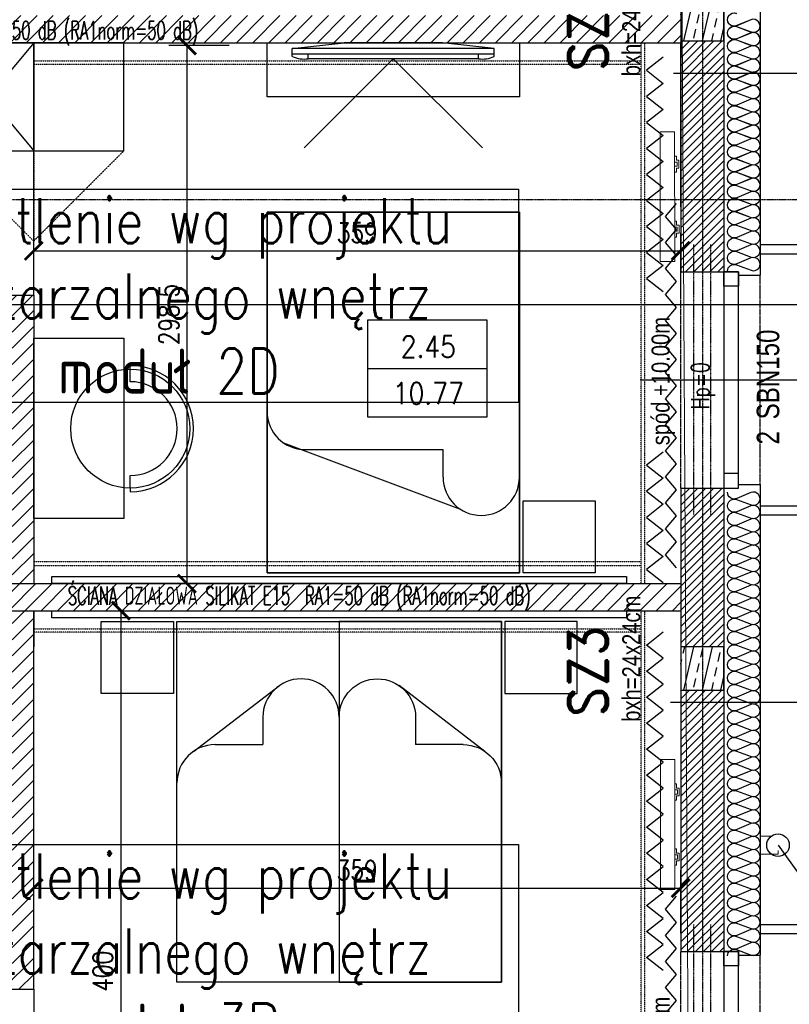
# Model space of a CAD drawing. Header units: millimetres. Extents: x 69081 to 158617, y -37521 to -9534.
# Tile 234 of 256: x 114279 to 114706, y -19655 to -19109. Entities that reach past the tile are written whole.
import ezdxf
from ezdxf.enums import TextEntityAlignment as Align

# ---------------------------------------------------------------- set-up
doc = ezdxf.new("R2010")
doc.units = ezdxf.units.MM
for name, pattern in [('DASHED2', [0.375, 0.25, -0.125]), ('DO', [0.8, 0.6, -0.1, 0, -0.1]), ('DP', [0.5, 0.3, -0.2]), ('KRESKOWA-SREDNIA', [0.2, 0.12, -0.08]), ('Przerywana', [240, 120, -120])]:
    doc.linetypes.add(name, pattern=pattern)
for name, color, linetype in [('0_oświetlenie', 7, 'Continuous'), ('A-----SZ', 8, 'Continuous'), ('A-ARM', 8, 'Continuous'), ('A-BUD-MA-MATERIALY', 8, 'Continuous'), ('A-MEB', 8, 'Continuous'), ('A-OSI', 8, 'DO'), ('A-SCI', 7, 'Continuous'), ('BA_okn', 7, 'Continuous'), ('BA_okp', 2, 'Continuous'), ('BA_okw', 1, 'DP'), ('BA_TXG', 3, 'Continuous'), ('BA_WIC', 1, 'Continuous'), ('BI_szr', 8, 'Continuous'), ('BZ_sym', 7, 'Continuous'), ('F-BIL', 1, 'Continuous'), ('F-BIL-OP', 3, 'Continuous'), ('F-BIL-TA', 1, 'Continuous'), ('JS_DACH', 3, 'Continuous'), ('JS_OLKA KONSTR', 231, 'Continuous'), ('JS_SUFIT PODWIESZONY', 40, 'Continuous'), ('Nadproża', 5, 'DO'), ('R-----OP', 1, 'Continuous'), ('RYNNY', 3, 'Continuous'), ('słupy', 1, 'Continuous')]:
    doc.layers.add(name, color=color, linetype=linetype)
for name, color, linetype, lineweight in [('320-W Umeblowanie_Nr_pióra__84', 7, 'Continuous', 13), ('IS_Grzejnik', 15, 'Continuous', 5), ('OPIS', 7, 'Continuous', 25)]:
    doc.layers.add(name, color=color, linetype=linetype, lineweight=lineweight)
doc.styles.add('BIKTBG', font='romand.shx', dxfattribs={"width": 0.9})
doc.styles.add('BIKTS', font='bikromsw.shx', dxfattribs={"width": 0.85})
doc.styles.add('ROMANS', font='romans.shx', dxfattribs={"height": 1})
doc.styles.add('SIMPLEX', font='simplex', dxfattribs={"width": 0.85})
doc.styles.add('WYM--ROMANSSHX-08', font='ROMANS.SHX', dxfattribs={"width": 0.8})
doc.dimstyles.new('ROMANSSHX-K5002508105012', dxfattribs={"dimscale": 50, "dimtxt": 0.22, "dimasz": 0.2, "dimexe": 0.2, "dimexo": 0.5, "dimgap": 0.09, "dimtad": 1, "dimdec": 3, "dimrnd": 0.5, "dimdsep": 46, "dimtxsty": 'WYM--ROMANSSHX-08', "dimblk1": 'ARCHTICK', "dimblk2": 'ARCHTICK', "dimsah": 1, "dimcen": 0.1, "dimclrd": 1, "dimclre": 1, "dimclrt": 2, "dimadec": 0, "dimazin": 0, "dimtfac": 1, "dimtdec": 3, "dimtix": 1, "dimtmove": 2, "dimatfit": 3, "dimfxl": 0.5, "dimfxlon": 1, "dimtolj": 1, "dimarcsym": 0})
pattern_1 = [(45, (77432.36, 11586.2524), (-4.4901281, 4.4901281), [])]

# ---------------------------------------------------------------- blocks, each defined once
blk = doc.blocks.new('A$C19277BFE')
at = {"layer": 'A-MEB', "linetype": 'Continuous'}
for p, q in [((53.01, 90), (200, 90)), ((200, 90), (200, 0)), ((72.04, 9.16), (35.57, 56.81)), ((200, 0), (89.48, 0))]:
    blk.add_line(p, q, dxfattribs=at)
at = {"layer": 'A-MEB'}
for p in [(53.01, 47.65), (68.3, 21.18)]:
    blk.add_line(p, (68.3, 47.65), dxfattribs=at)
at = {"layer": 'A-MEB', "linetype": 'Continuous'}
blk.add_lwpolyline([(94.24, 0), (0, 0), (0, 90), (56.12, 90)], dxfattribs=at)
for centre, start in [((53.01, 68.82), 90), ((89.48, 21.18), 180)]:
    blk.add_arc(centre, 21.18, start, 270, dxfattribs=at)
blk = doc.blocks.new('A$C45a86280')
at = {"layer": 'A-MEB', "linetype": 'Continuous'}
for p, q in [((130.84, 127.96), (33.19, 164.43)), ((0, 146.99), (0, 0)), ((140, 0), (140, 110.52)), ((0, 0), (140, 0))]:
    blk.add_line(p, q, dxfattribs=at)
at = {"layer": 'A-MEB'}
for p in [(42.35, 146.99), (118.82, 131.7)]:
    blk.add_line(p, (42.35, 131.7), dxfattribs=at)
at = {"layer": 'A-MEB', "linetype": 'Continuous'}
blk.add_lwpolyline([(140, 105.76), (140, 200), (0, 200), (0, 143.88)], dxfattribs=at)
for centre, end in [((21.18, 146.99), 180), ((118.82, 110.52), 90)]:
    blk.add_arc(centre, 21.18, 0, end, dxfattribs=at)
blk = doc.blocks.new('tv 50 cali')
at = {"layer": 'A-MEB'}
for p, q in [((57768.44, -31219.85), (57797.2, -31216.65)), ((57851.69, -31216.65), (57797.2, -31216.65)), ((57880.44, -31219.85), (57851.69, -31216.65)), ((57768.44, -31224.3), (57768.44, -31219.85)), ((57880.44, -31219.85), (57768.44, -31219.85)), ((57880.44, -31223.05), (57768.44, -31223.05)), ((57777.2, -31225.55), (57777.2, -31223.05)), ((57871.69, -31225.55), (57871.69, -31223.05)), ((57880.44, -31224.3), (57880.44, -31219.85)), ((57871.69, -31225.55), (57777.2, -31225.55))]:
    blk.add_line(p, q, dxfattribs=at)
blk.add_lwpolyline([(57774.95, -31275.04), (57824.44, -31225.55), (57873.94, -31275.04)], dxfattribs=at)
for centre, start, end in [((57775.01, -31209.6), 245.9345, 277.8122), ((57873.88, -31209.6), 262.1878, 294.0655)]:
    blk.add_arc(centre, 16.1, start, end, dxfattribs=at)
blk = doc.blocks.new('osie')
at = {"layer": 'A-OSI'}
for p, q in [((20573.6, -41234.89), (20573.6, -44525.44)), ((17978.8, -42047.43), (20818.3, -42047.43))]:
    blk.add_line(p, q, dxfattribs=at)
blk = doc.blocks.new('_ARCHTICK')
at = {"color": 0, "linetype": 'ByBlock', "const_width": 0.15}
blk.add_lwpolyline([(-0.5, -0.5), (0.5, 0.5)], dxfattribs=at)
blk = doc.blocks.new('*D3046')
at = {"layer": 'A-SCI', "color": 1, "lineweight": -2, "transparency": 16777216}
for p, q in [((114395.61, -19123.09), (114362.17, -19123.09)), ((114372.17, -19123.09), (114372.17, -19421.59)), ((114395.61, -19421.59), (114362.17, -19421.59))]:
    blk.add_line(p, q, dxfattribs=at)
at = {"layer": 'Defpoints', "color": 0, "lineweight": 5, "transparency": 16777216}
for p in [(114420.61, -19123.09), (114372.17, -19421.59), (114420.61, -19421.59)]:
    blk.add_point(p, dxfattribs=at)
at = {"layer": 'A-SCI', "color": 1, "lineweight": -2, "transparency": 16777216, "xscale": 10, "yscale": 10, "zscale": 10}
for p, rotation in [((114372.17, -19123.09), 90), ((114372.17, -19421.59), 270)]:
    blk.add_blockref('_ARCHTICK', p, dxfattribs=dict(at, rotation=rotation))
at = {"layer": 'A-SCI', "color": 2, "transparency": 16777216, "insert": (114362.17, -19272.34), "char_height": 11, "attachment_point": 5, "rotation": 90, "style": 'WYM--ROMANSSHX-08'}
blk.add_mtext('\\A1;298.5', dxfattribs=at)
blk = doc.blocks.new('*D3060')
at = {"layer": 'A-SCI', "color": 1, "lineweight": -2, "transparency": 16777216}
for p, q in [((114287.14, -19262.04), (114287.14, -19227.04)), ((114646.14, -19262.04), (114646.14, -19227.04)), ((114287.14, -19237.04), (114646.14, -19237.04))]:
    blk.add_line(p, q, dxfattribs=at)
at = {"layer": 'Defpoints', "color": 0, "lineweight": 5, "transparency": 16777216}
for p in [(114646.14, -19237.04), (114287.14, -19341.59), (114646.14, -19368.59)]:
    blk.add_point(p, dxfattribs=at)
at = {"layer": 'A-SCI', "color": 1, "lineweight": -2, "transparency": 16777216, "xscale": 10, "yscale": 10, "zscale": 10, "rotation": 180}
blk.add_blockref('_ARCHTICK', (114287.14, -19237.04), dxfattribs=at)
at = {"layer": 'A-SCI', "color": 1, "lineweight": -2, "transparency": 16777216, "xscale": 10, "yscale": 10, "zscale": 10}
blk.add_blockref('_ARCHTICK', (114646.14, -19237.04), dxfattribs=at)
at = {"layer": 'A-SCI', "color": 2, "transparency": 16777216, "insert": (114466.64, -19227.04), "char_height": 11, "attachment_point": 5, "style": 'WYM--ROMANSSHX-08'}
blk.add_mtext('\\A1;359', dxfattribs=at)
blk = doc.blocks.new('*D3044')
at = {"layer": 'A-SCI', "color": 1, "lineweight": -2, "transparency": 16777216}
for p, q in [((114312.14, -19436.59), (114345.45, -19436.59)), ((114335.45, -19436.59), (114335.45, -19836.59)), ((114312.14, -19836.59), (114345.45, -19836.59))]:
    blk.add_line(p, q, dxfattribs=at)
at = {"layer": 'Defpoints', "color": 0, "lineweight": 5, "transparency": 16777216}
for p in [(114287.14, -19436.59), (114287.14, -19836.59), (114335.45, -19836.59)]:
    blk.add_point(p, dxfattribs=at)
at = {"layer": 'A-SCI', "color": 1, "lineweight": -2, "transparency": 16777216, "xscale": 10, "yscale": 10, "zscale": 10}
for p, rotation in [((114335.45, -19436.59), 90), ((114335.45, -19836.59), 270)]:
    blk.add_blockref('_ARCHTICK', p, dxfattribs=dict(at, rotation=rotation))
at = {"layer": 'A-SCI', "color": 2, "transparency": 16777216, "insert": (114325.45, -19636.59), "char_height": 11, "attachment_point": 5, "rotation": 90, "style": 'WYM--ROMANSSHX-08'}
blk.add_mtext('\\A1;400', dxfattribs=at)
blk = doc.blocks.new('*D3055')
at = {"layer": 'A-SCI', "color": 1, "lineweight": -2, "transparency": 16777216}
for p, q in [((114287.14, -19615.47), (114287.14, -19580.47)), ((114646.14, -19615.47), (114646.14, -19580.47)), ((114287.14, -19590.47), (114646.14, -19590.47))]:
    blk.add_line(p, q, dxfattribs=at)
at = {"layer": 'Defpoints', "color": 0, "lineweight": 5, "transparency": 16777216}
for p in [(114646.14, -19590.47), (114287.14, -19646.59), (114646.14, -19646.59)]:
    blk.add_point(p, dxfattribs=at)
at = {"layer": 'A-SCI', "color": 1, "lineweight": -2, "transparency": 16777216, "xscale": 10, "yscale": 10, "zscale": 10, "rotation": 180}
blk.add_blockref('_ARCHTICK', (114287.14, -19590.47), dxfattribs=at)
at = {"layer": 'A-SCI', "color": 1, "lineweight": -2, "transparency": 16777216, "xscale": 10, "yscale": 10, "zscale": 10}
blk.add_blockref('_ARCHTICK', (114646.14, -19590.47), dxfattribs=at)
at = {"layer": 'A-SCI', "color": 2, "transparency": 16777216, "insert": (114466.64, -19580.47), "char_height": 11, "attachment_point": 5, "style": 'WYM--ROMANSSHX-08'}
blk.add_mtext('\\A1;359', dxfattribs=at)
blk = doc.blocks.new('DYBY-BL5')
at = {"layer": 'F-BIL-TA', "color": 1}
blk.add_line((0, 45), (110, 45), dxfattribs=at)
blk.add_lwpolyline([(0, 0), (0, 90), (110, 90), (110, 0)], close=True, dxfattribs=at)
at = {"layer": 'F-BIL-OP', "style": 'SIMPLEX', "width": 0.85}
blk.add_attdef('NR', text='', height=20, dxfattribs=at).set_placement((56, 55), align=Align.CENTER)
at = {"layer": 'F-BIL-OP', "color": 2, "style": 'SIMPLEX', "width": 0.85, "flags": 1}
for tag, p in [('NAZWA', (119, 55)), ('POSADZKA', (119, 12)), ('GRUPA', (119, -27)), ('RODZAJ', (119, -72))]:
    blk.add_attdef(tag, p, '', height=19, dxfattribs=at)
at = {"layer": 'F-BIL-OP', "color": 2, "style": 'SIMPLEX', "width": 0.85}
blk.add_attdef('POW.', text='', height=20, dxfattribs=at).set_placement((56, 12), align=Align.CENTER)
at = {"layer": 'F-BIL-OP', "color": 2, "style": 'SIMPLEX', "width": 0.85, "flags": 1}
blk.add_attdef('POWH.', text='', height=20, dxfattribs=at).set_placement((56, -27), align=Align.CENTER)
blk = doc.blocks.new('Rura spustowa złożona 24')
at = {"layer": '320-W Umeblowanie_Nr_pióra__84', "color": 7, "linetype": 'Przerywana', "lineweight": 13, "flags": 128}
blk.add_lwpolyline([(-50, 50), (-50, -50), (50, -50), (50, 50)], close=True, dxfattribs=at)
blk = doc.blocks.new('symnadpr')
at = {"style": 'BIKTS', "width": 0.8}
blk.add_attdef('SZT_NADPR', text='', height=25, dxfattribs=at).set_placement((-48.7, -11.7), align=Align.RIGHT)
blk.add_attdef('NAZNADPR', (-42.6, -11.7), '', height=25, dxfattribs=at)
blk = doc.blocks.new('A$C04435ce7')
at = {"layer": 'BI_szr'}
h = blk.add_hatch(dxfattribs=at)
h.set_pattern_fill('BIK_ZELBET', color=256, scale=5, angle=32, style=0)
h.set_pattern_definition([(77, (3980.602, 2213.061), (-9.7437, 2.2495), []), (77, (3986.599, 2216.808), (-9.7437, 2.2495), [5, -3.5])])
h.paths.add_polyline_path([(3962.09, 2194.37), (3986.09, 2194.37), (3986.09, 2218.37), (3962.09, 2218.37)])
h = blk.add_hatch(dxfattribs=at)
h.set_pattern_fill('BIK_ZELBET', color=256, scale=5, angle=32, style=0)
h.set_pattern_definition([(77, (3980.602, 1853.061), (-9.7437, 2.2495), []), (77, (3986.599, 1856.808), (-9.7437, 2.2495), [5, -3.5])])
h.paths.add_polyline_path([(3962.09, 1834.37), (3986.09, 1834.37), (3986.09, 1858.37), (3962.09, 1858.37)])
at = {"layer": 'Nadproża', "ltscale": 0.75}
for p, q in [((3969.1, 2081.37), (3969.1, 1931.37)), ((3978.68, 2081.37), (3978.68, 1931.37)), ((3969.1, 1704.37), (3969.1, 1554.37)), ((3978.68, 1704.37), (3978.68, 1554.37))]:
    blk.add_line(p, q, dxfattribs=at)
at = {"layer": 'słupy', "color": 4}
for points in [[(3962.09, 2194.37), (3986.09, 2194.37), (3986.09, 2218.37), (3962.09, 2218.37)], [(3962.09, 1834.37), (3986.09, 1834.37), (3986.09, 1858.37), (3962.09, 1858.37)]]:
    blk.add_lwpolyline(points, close=True, dxfattribs=at)
at = {"layer": 'BZ_sym'}
ref = blk.add_blockref('symnadpr', (4010.52, 2005.98), dxfattribs=dict(at, xscale=0.5, yscale=0.5, zscale=0.5, rotation=90))
ref.add_attrib('naznadpr', 'SBN150', (4016.77, 1984.48), dxfattribs={"height": 12.5, "rotation": 90, "style": 'BIKTS', "width": 0.8})
ref.add_attrib('szt_nadpr', '2', dxfattribs={"height": 12.5, "rotation": 90, "style": 'BIKTS', "width": 0.8}).set_placement((4016.77, 1978.03), align=Align.RIGHT)
at = {"layer": 'BA_TXG', "style": 'BIKTBG', "width": 0.9}
for s, p in [('SZ2', (3921.68, 2202.73)), ('SZ3', (3921.68, 1844.75))]:
    blk.add_text(s, height=22, rotation=90, dxfattribs=at).set_placement(p, align=Align.CENTER)
at = {"layer": 'OPIS', "char_height": 10, "rotation": 90, "style": 'WYM--ROMANSSHX-08'}
for s, insert, width, attachment_point in [('{\\fArial|b0|i0|c238|p34;bxh=24x24cm}', (3929.66, 2244.64), 174.3659, 3), ('{\\fArial|b0|i0|c238|p34;spód +10.00m}', (3945.93, 1970.11), 160, 1), ('{\\fArial|b0|i0|c238|p34;bxh=24x24cm}', (3929.66, 1886.67), 174.3659, 3), ('{\\fArial|b0|i0|c238|p34;spód +10.00m}', (3945.93, 1593.11), 160, 1)]:
    blk.add_mtext(s, dxfattribs=dict(at, insert=insert, width=width, attachment_point=attachment_point))
blk = doc.blocks.new('grzejniki pietro 2')
at = {"layer": 'IS_Grzejnik', "extrusion": (0, 0, -1), "elevation": -289.1}
for points in [[(-20622.8, -41434.38), (-20622.83, -41506.38), (-20614.83, -41506.39), (-20614.8, -41434.39)], [(-20622.9, -41782.56), (-20622.92, -41854.56), (-20614.92, -41854.56), (-20614.9, -41782.56)]]:
    blk.add_lwpolyline(points, close=True, dxfattribs=at)
at = {"layer": 'IS_Grzejnik', "elevation": 289.1}
for points in [[(20622.81, -41447.88), (20622.81, -41451.22), (20624.21, -41451.22), (20624.21, -41453.55), (20622.81, -41453.55), (20622.81, -41456.88), (20623.81, -41456.88), (20623.81, -41454.55), (20625.21, -41454.55), (20625.21, -41450.22), (20623.81, -41450.22), (20623.81, -41447.88)], [(20622.82, -41483.88), (20622.82, -41487.22), (20624.22, -41487.22), (20624.22, -41489.55), (20622.82, -41489.55), (20622.82, -41492.88), (20623.82, -41492.88), (20623.82, -41490.55), (20625.22, -41490.55), (20625.22, -41486.22), (20623.82, -41486.22), (20623.82, -41483.88)], [(20622.9, -41796.06), (20622.9, -41799.39), (20624.3, -41799.39), (20624.3, -41801.73), (20622.9, -41801.73), (20622.9, -41805.06), (20623.9, -41805.06), (20623.9, -41802.73), (20625.3, -41802.73), (20625.3, -41798.39), (20623.9, -41798.39), (20623.9, -41796.06)], [(20622.91, -41832.06), (20622.91, -41835.39), (20624.31, -41835.39), (20624.31, -41837.73), (20622.91, -41837.73), (20622.92, -41841.06), (20623.92, -41841.06), (20623.91, -41838.73), (20625.31, -41838.73), (20625.31, -41834.39), (20623.91, -41834.39), (20623.91, -41832.06)]]:
    blk.add_lwpolyline(points, close=True, dxfattribs=at)

msp = doc.modelspace()

# ---------------------------------------------------------------- hatches: boundary and pattern name
at = {"layer": 'A-----SZ'}
h = msp.add_hatch(dxfattribs=at)
h.set_pattern_fill('ANSI31', color=256, scale=2)
h.set_pattern_definition(pattern_1)
h.paths.add_polyline_path([(113616.1415, -18660.5941), (113604.1415, -18660.5941), (113604.1415, -18910.5941), (113625.1415, -18910.5941), (113625.1415, -18898.5941), (113616.1415, -18898.5941)])
h.paths.add_polyline_path([(113821.1415, -18696.5941), (113733.1415, -18696.5941), (113733.1415, -18660.5941), (113721.1415, -18660.5941), (113721.1415, -18708.5941), (113821.1415, -18708.5941)])
h.paths.add_polyline_path([(113821.1415, -18898.5941), (113728.1415, -18898.5941), (113728.1415, -18910.5941), (113821.1415, -18910.5941)])
h.paths.add_polyline_path([(113821.1415, -19106.5941), (113195.1415, -19106.5941), (113195.1415, -19121.5941), (113821.1415, -19121.5941)])
h.paths.add_polyline_path([(114646.1415, -19106.5941), (114020.1415, -19106.5941), (114020.1415, -19121.5941), (114646.1415, -19121.5941)])
h.paths.add_polyline_path([(114113.1945, -18898.5941), (114020.1415, -18898.5941), (114020.1415, -18910.5941), (114113.1945, -18910.5941)])
h.paths.add_polyline_path([(114237.1415, -18660.5941), (114225.1415, -18660.5941), (114225.1415, -18898.5941), (114216.1945, -18898.5941), (114216.1945, -18910.5941), (114237.1415, -18910.5941)])
h.paths.add_polyline_path([(114120.1415, -18660.5941), (114108.1415, -18660.5941), (114108.1415, -18696.5941), (114020.1415, -18696.5941), (114020.1415, -18708.5941), (114120.1415, -18708.5941)])
h.paths.add_polyline_path([(114128.1415, -19261.5941), (114020.1415, -19261.5941), (114020.1415, -19273.5941), (114128.1415, -19273.5941)])
h.paths.add_polyline_path([(114287.1415, -19261.5941), (114231.1415, -19261.5941), (114231.1415, -19273.5941), (114275.1415, -19273.5941), (114275.1415, -19421.5941), (114287.1415, -19421.5941)])
h.paths.add_polyline_path([(114646.1415, -19421.5941), (114108.1415, -19421.5941), (114108.1415, -19436.5941), (114646.1415, -19436.5941)])
h.paths.add_polyline_path([(114120.1415, -19373.5941), (114020.1415, -19373.5941), (114020.1415, -19385.5941), (114108.1415, -19385.5941), (114108.1415, -19421.5941), (114120.1415, -19421.5941)])
h.paths.add_polyline_path([(114120.1415, -19436.5941), (114108.1415, -19436.5941), (114108.1415, -19472.5941), (114020.1415, -19472.5941), (114020.1415, -19484.5941), (114120.1415, -19484.5941)])
h.paths.add_polyline_path([(113821.1415, -19373.5941), (113721.1415, -19373.5941), (113721.1415, -19421.5941), (113721.1415, -19484.5941), (113821.1415, -19484.5941), (113821.1415, -19472.5941), (113733.1415, -19472.5941), (113733.1415, -19421.5941), (113733.1415, -19385.5941), (113821.1415, -19385.5941)])
h.paths.add_polyline_path([(114130.1415, -19634.5941), (114020.1415, -19634.5941), (114020.1415, -19646.5941), (114130.1415, -19646.5941)])
h = msp.add_hatch(dxfattribs=at)
h.set_pattern_fill('ANSI31', color=256)
h.set_pattern_definition([(45, (84993.599, 833.3168), (-2.24506404, 2.24506402), [])])
h.paths.add_polyline_path([(114646.1814, -19120.5849), (114670.1814, -19120.5849), (114670.1814, -19248.5849), (114646.1814, -19248.5849)])
h = msp.add_hatch(dxfattribs=at)
h.set_pattern_fill('ANSI31', color=256)
h.set_pattern_definition([(45, (84993.599, 585.3168), (-2.24506404, 2.24506402), [])])
h.paths.add_polyline_path([(114646.1814, -19368.5849), (114670.1814, -19368.5849), (114670.1814, -19456.5849), (114646.1814, -19456.5849)])
h = msp.add_hatch(dxfattribs=at)
h.set_pattern_fill('ANSI31', color=256, scale=2)
h.set_pattern_definition(pattern_1)
h.paths.add_polyline_path([(114287.1415, -19436.5941), (114275.1415, -19436.5941), (114275.1415, -19456.5941), (114275.1415, -19634.5941), (114229.1415, -19634.5941), (114229.1415, -19646.5941), (114287.1415, -19646.5941)])
h = msp.add_hatch(dxfattribs=at)
h.set_pattern_fill('ANSI31', color=256)
h.set_pattern_definition([(45, (84993.599, 473.3168), (-2.24506404, 2.24506402), [])])
h.paths.add_polyline_path([(114646.1814, -19480.5849), (114670.1814, -19480.5849), (114670.1814, -19625.5849), (114646.1814, -19625.5849)])

# ---------------------------------------------------------------- linework, layer by layer
at = {"color": 5, "elevation": 905.9057}
msp.add_lwpolyline([(114083.1242, -19266.7859), (117047.6443, -19266.7859), (117047.6443, -20337.187), (114083.1242, -20337.187)], close=True, dxfattribs=at)
at = {"layer": '0_oświetlenie', "color": 7, "lineweight": 5, "elevation": 1}
msp.add_lwpolyline([(111353.9326, -21359.284), (114660.1136, -21359.284), (114644.1136, -18638.284), (113105.1136, -18638.284), (113105.1136, -19854.284), (112602.3789, -19854.284), (112319.9319, -18630.8715), (110820.3763, -18977.0712), (111353.9326, -21359.284)], dxfattribs=at)
at = {"layer": 'A-BUD-MA-MATERIALY'}
for points in [[(114672.1412, -19248.2316, -0.52350852), (114677.1004, -19244.7932), (114685.183, -19247.8199, 1.47258809), (114685.0506, -19240.9956), (114677.2328, -19244.2743, -1.47258809), (114677.1004, -19237.45), (114685.183, -19240.4768, 1.47258809), (114685.0506, -19233.6525), (114677.2328, -19236.9311, -1.47258809), (114677.1004, -19230.1069), (114685.183, -19233.1336, 1.47258809), (114685.0506, -19226.3093), (114677.2328, -19229.588, -1.47258809), (114677.1004, -19222.7637), (114685.183, -19225.7904, 1.47258809), (114685.0506, -19218.9662), (114677.2328, -19222.2448, -1.47258809), (114677.1004, -19215.4206), (114685.183, -19218.4473, 1.47258809), (114685.0506, -19211.623), (114677.2328, -19214.9017, -1.47258809), (114677.1004, -19208.0774), (114685.183, -19211.1041, 1.47258809), (114685.0506, -19204.2799), (114677.2328, -19207.5585, -1.47258809), (114677.1004, -19200.7343), (114685.183, -19203.761, 1.47258809), (114685.0506, -19196.9367), (114677.2328, -19200.2154, -1.47258809), (114677.1004, -19193.3911), (114685.183, -19196.4178, 1.47258809), (114685.0506, -19189.5936), (114677.2328, -19192.8722, -1.47258809), (114677.1004, -19186.048), (114685.183, -19189.0747, 1.47258809), (114685.0506, -19182.2504), (114677.2328, -19185.5291, -1.47258809), (114677.1004, -19178.7048), (114685.183, -19181.7315, 1.47258809), (114685.0506, -19174.9073), (114677.2328, -19178.1859, -1.47258809), (114677.1004, -19171.3616), (114685.183, -19174.3884, 1.47258809), (114685.0506, -19167.5641), (114677.2328, -19170.8428, -1.47258809), (114677.1004, -19164.0185), (114685.183, -19167.0452, 1.47258809), (114685.0506, -19160.221), (114677.2328, -19163.4996, -1.47258809), (114677.1004, -19156.6753), (114685.183, -19159.7021, 1.47258809), (114685.0506, -19152.8778), (114677.2328, -19156.1565, -1.47258809), (114677.1004, -19149.3322), (114685.183, -19152.3589, 1.47258809), (114685.0506, -19145.5347), (114677.2328, -19148.8133, -1.47258809), (114677.1004, -19141.989), (114685.183, -19145.0158, 1.47258809), (114685.0506, -19138.1915), (114677.2328, -19141.4702, -1.47258809), (114677.1004, -19134.6459), (114685.183, -19137.6726, 1.47258809), (114685.0506, -19130.8484), (114677.2328, -19134.127, -1.47258809), (114677.1004, -19127.3027), (114685.183, -19130.3295, 1.47258809), (114685.0506, -19123.5052), (114677.2328, -19126.7839, -1.47258809), (114677.1004, -19119.9596), (114685.183, -19122.9863, 1.47258809), (114685.0506, -19116.1621), (114677.2328, -19119.4407, -1.47258809), (114677.1004, -19112.6164), (114685.183, -19115.6432, 1.47258809), (114685.0506, -19108.8189), (114677.2328, -19112.0976, -1.47258809), (114677.1004, -19105.2733)], [(114672.1412, -19218.9302, -0.52350852), (114677.1004, -19215.4918), (114685.183, -19218.5185, 1.47258809), (114685.0506, -19211.6942), (114677.2328, -19214.9729, -1.47258809), (114677.1004, -19208.1486), (114685.183, -19211.1754, 1.47258809), (114685.0506, -19204.3511), (114677.2328, -19207.6297, -1.47258809), (114677.1004, -19200.8055), (114685.183, -19203.8322, 1.47258809), (114685.0506, -19197.0079), (114677.2328, -19200.2866, -1.47258809), (114677.1004, -19193.4623), (114685.183, -19196.4891, 1.47258809), (114685.0506, -19189.6648), (114677.2328, -19192.9434, -1.47258809), (114677.1004, -19186.1192), (114685.183, -19189.1459, 1.47258809), (114685.0506, -19182.3216), (114677.2328, -19185.6003, -1.47258809), (114677.1004, -19178.776), (114685.183, -19181.8027, 1.47258809), (114685.0506, -19174.9785), (114677.2328, -19178.2571, -1.47258809), (114677.1004, -19171.4329), (114685.183, -19174.4596, 1.47258809), (114685.0506, -19167.6353), (114677.2328, -19170.914, -1.47258809), (114677.1004, -19164.0897), (114685.183, -19167.1164, 1.47258809), (114685.0506, -19160.2922), (114677.2328, -19163.5708, -1.47258809), (114677.1004, -19156.7466), (114685.183, -19159.7733, 1.47258809), (114685.0506, -19152.949), (114677.2328, -19156.2277, -1.47258809), (114677.1004, -19149.4034), (114685.183, -19152.4301, 1.47258809), (114685.0506, -19145.6059), (114677.2328, -19148.8845, -1.47258809), (114677.1004, -19142.0602), (114685.183, -19145.087, 1.47258809), (114685.0506, -19138.2627), (114677.2328, -19141.5414, -1.47258809), (114677.1004, -19134.7171), (114685.183, -19137.7438, 1.47258809), (114685.0506, -19130.9196), (114677.2328, -19134.1982, -1.47258809), (114677.1004, -19127.3739), (114685.183, -19130.4007, 1.47258809), (114685.0506, -19123.5764), (114677.2328, -19126.8551, -1.47258809), (114677.1004, -19120.0308), (114685.183, -19123.0575, 1.47258809), (114685.0506, -19116.2333), (114677.2328, -19119.5119, -1.47258809), (114677.1004, -19112.6876), (114685.183, -19115.7144, 1.47258809), (114685.0506, -19108.8901), (114677.2328, -19112.1688, -1.47258809), (114677.1004, -19105.3445)], [(114672.1412, -19547.2516, -0.52350852), (114677.1004, -19543.8132), (114685.183, -19546.84, 1.47258809), (114685.0506, -19540.0157), (114677.2328, -19543.2944, -1.47258809), (114677.1004, -19536.4701), (114685.183, -19539.4968, 1.47258809), (114685.0506, -19532.6726), (114677.2328, -19535.9512, -1.47258809), (114677.1004, -19529.1269), (114685.183, -19532.1537, 1.47258809), (114685.0506, -19525.3294), (114677.2328, -19528.6081, -1.47258809), (114677.1004, -19521.7838), (114685.183, -19524.8105, 1.47258809), (114685.0506, -19517.9863), (114677.2328, -19521.2649, -1.47258809), (114677.1004, -19514.4406), (114685.183, -19517.4674, 1.47258809), (114685.0506, -19510.6431), (114677.2328, -19513.9217, -1.47258809), (114677.1004, -19507.0975), (114685.183, -19510.1242, 1.47258809), (114685.0506, -19503.2999), (114677.2328, -19506.5786, -1.47258809), (114677.1004, -19499.7543), (114685.183, -19502.7811, 1.47258809), (114685.0506, -19495.9568), (114677.2328, -19499.2354, -1.47258809), (114677.1004, -19492.4112), (114685.183, -19495.4379, 1.47258809), (114685.0506, -19488.6136), (114677.2328, -19491.8923, -1.47258809), (114677.1004, -19485.068), (114685.183, -19488.0948, 1.47258809), (114685.0506, -19481.2705), (114677.2328, -19484.5491, -1.47258809), (114677.1004, -19477.7249), (114685.183, -19480.7516, 1.47258809), (114685.0506, -19473.9273), (114677.2328, -19477.206, -1.47258809), (114677.1004, -19470.3817), (114685.183, -19473.4085, 1.47258809), (114685.0506, -19466.5842), (114677.2328, -19469.8628, -1.47258809), (114677.1004, -19463.0386), (114685.183, -19466.0653, 1.47258809), (114685.0506, -19459.241), (114677.2328, -19462.5197, -1.47258809), (114677.1004, -19455.6954), (114685.183, -19458.7222, 1.47258809), (114685.0506, -19451.8979), (114677.2328, -19455.1765, -1.47258809), (114677.1004, -19448.3523), (114685.183, -19451.379, 1.47258809), (114685.0506, -19444.5547), (114677.2328, -19447.8334, -1.47258809), (114677.1004, -19441.0091), (114685.183, -19444.0359, 1.47258809), (114685.0506, -19437.2116), (114677.2328, -19440.4902, -1.47258809), (114677.1004, -19433.666), (114685.183, -19436.6927, 1.47258809), (114685.0506, -19429.8684), (114677.2328, -19433.1471, -1.47258809), (114677.1004, -19426.3228), (114685.183, -19429.3495, 1.47258809), (114685.0506, -19422.5253), (114677.2328, -19425.8039, -1.47258809), (114677.1004, -19418.9797), (114685.183, -19422.0064, 1.47258809), (114685.0506, -19415.1821), (114677.2328, -19418.4608, -1.47258809), (114677.1004, -19411.6365), (114685.183, -19414.6632, 1.47258809), (114685.0506, -19407.839), (114677.2328, -19411.1176, -1.47258809), (114677.1004, -19404.2934), (114685.183, -19407.3201, 1.47258809), (114685.0506, -19400.4958), (114677.2328, -19403.7745, -1.47258809), (114677.1004, -19396.9502), (114685.183, -19399.9769, 1.47258809), (114685.0506, -19393.1527), (114677.2328, -19396.4313, -1.47258809), (114677.1004, -19389.607), (114685.183, -19392.6338, 1.47258809), (114685.0506, -19385.8095), (114677.2328, -19389.0882, -1.47258809), (114677.1004, -19382.2639), (114685.183, -19385.2906, 1.47258809), (114685.0506, -19378.4664), (114677.2328, -19381.745, -1.47258809), (114677.1004, -19374.9207), (114685.183, -19377.9475, 1.47258809), (114685.0506, -19371.1232), (114677.2328, -19374.4019, -0.55167917), (114672.1456, -19370.8375)], [(114672.1412, -19628.0263, -0.52350852), (114677.1004, -19624.5879), (114685.183, -19627.6146, 1.47258809), (114685.0506, -19620.7904), (114677.2328, -19624.069, -1.47258809), (114677.1004, -19617.2448), (114685.183, -19620.2715, 1.47258809), (114685.0506, -19613.4472), (114677.2328, -19616.7259, -1.47258809), (114677.1004, -19609.9016), (114685.183, -19612.9283, 1.47258809), (114685.0506, -19606.1041), (114677.2328, -19609.3827, -1.47258809), (114677.1004, -19602.5584), (114685.183, -19605.5852, 1.47258809), (114685.0506, -19598.7609), (114677.2328, -19602.0396, -1.47258809), (114677.1004, -19595.2153), (114685.183, -19598.242, 1.47258809), (114685.0506, -19591.4178), (114677.2328, -19594.6964, -1.47258809), (114677.1004, -19587.8721), (114685.183, -19590.8989, 1.47258809), (114685.0506, -19584.0746), (114677.2328, -19587.3533, -1.47258809), (114677.1004, -19580.529), (114685.183, -19583.5557, 1.47258809), (114685.0506, -19576.7315), (114677.2328, -19580.0101, -1.47258809), (114677.1004, -19573.1858), (114685.183, -19576.2126, 1.47258809), (114685.0506, -19569.3883), (114677.2328, -19572.667, -1.47258809), (114677.1004, -19565.8427), (114685.183, -19568.8694, 1.47258809), (114685.0506, -19562.0452), (114677.2328, -19565.3238, -1.47258809), (114677.1004, -19558.4995), (114685.183, -19561.5263, 1.47258809), (114685.0506, -19554.702), (114677.2328, -19557.9807, -1.47258809), (114677.1004, -19551.1564), (114685.183, -19554.1831, 1.47258809), (114685.0506, -19547.3589), (114677.2328, -19550.6375, -1.47258809), (114677.1004, -19543.8132), (114685.183, -19546.84, 1.47258809), (114685.0506, -19540.0157), (114677.2328, -19543.2944, -1.47258809), (114677.1004, -19536.4701), (114685.183, -19539.4968, 1.47258809), (114685.0506, -19532.6726), (114677.2328, -19535.9512, -1.47258809), (114677.1004, -19529.1269), (114685.183, -19532.1537, 1.47258809), (114685.0506, -19525.3294), (114677.2328, -19528.6081, -1.47258809), (114677.1004, -19521.7838), (114685.183, -19524.8105, 1.47258809), (114685.0506, -19517.9863), (114677.2328, -19521.2649, -1.47258809), (114677.1004, -19514.4406), (114685.183, -19517.4674, 1.47258809), (114685.0506, -19510.6431), (114677.2328, -19513.9217, -1.47258809), (114677.1004, -19507.0975), (114685.183, -19510.1242, 1.47258809), (114685.0506, -19503.2999), (114677.2328, -19506.5786, -1.47258809), (114677.1004, -19499.7543), (114685.183, -19502.7811, 1.47258809), (114685.0506, -19495.9568), (114677.2328, -19499.2354, -1.47258809), (114677.1004, -19492.4112), (114685.183, -19495.4379, 1.47258809), (114685.0506, -19488.6136), (114677.2328, -19491.8923, -1.47258809), (114677.1004, -19485.068), (114685.183, -19488.0948, 1.47258809), (114685.0506, -19481.2705), (114677.2328, -19484.5491, -1.47258809), (114677.1004, -19477.7249), (114685.183, -19480.7516, 1.47258809), (114685.0506, -19473.9273), (114677.2328, -19477.206, -1.47258809), (114677.1004, -19470.3817), (114685.183, -19473.4085, 1.47258809), (114685.0506, -19466.5842), (114677.2328, -19469.8628, -1.47258809), (114677.1004, -19463.0386), (114685.183, -19466.0653, 1.47258809), (114685.0506, -19459.241), (114677.2328, -19462.5197, -1.47258809), (114677.1004, -19455.6954), (114685.183, -19458.7222, 1.47258809), (114685.0506, -19451.8979), (114677.2328, -19455.1765, -0.55167917), (114672.1456, -19451.6122)]]:
    msp.add_lwpolyline(points, format="xyb", dxfattribs=at)
at = {"layer": 'A-MEB'}
for p, q in [((114237.1415, -19121.5941), (114287.1415, -19181.5941)), ((114287.1415, -19121.5941), (114237.1415, -19181.5941)), ((114340.7098, -19302.6149), (114340.7098, -19300.6149)), ((114340.7098, -19309.6149), (114340.7098, -19302.6149)), ((114340.7098, -19368.6149), (114340.7098, -19361.6149)), ((114340.7098, -19368.6149), (114340.7098, -19370.6149))]:
    msp.add_line(p, q, dxfattribs=at)
for points in [[(114237.1415, -19121.5941), (114237.1415, -19181.5941), (114287.1415, -19181.5941), (114287.1415, -19121.5941)], [(114287.1415, -19121.5941), (114287.1415, -19181.5941), (114337.1415, -19181.5941), (114337.1415, -19121.5941)], [(114416.6415, -19121.5941), (114556.6415, -19121.5941), (114556.6415, -19151.5941), (114416.6415, -19151.5941)], [(114416.6415, -19215.5941), (114556.6415, -19215.5941), (114556.6415, -19415.5941), (114416.6415, -19415.5941)], [(114287.1415, -19385.4029), (114287.1415, -19285.4029), (114337.1415, -19285.4029), (114337.1415, -19385.4029)], [(114297.1415, -19421.5941), (114297.1415, -19417.5941), (114616.1415, -19417.5941), (114616.1415, -19421.5941)], [(114297.1415, -19440.5941), (114297.1415, -19436.5941), (114616.1415, -19436.5941), (114616.1415, -19440.5941)], [(114366.6415, -19442.5941), (114546.6415, -19442.5941), (114546.6415, -19642.5941), (114366.6415, -19642.5941)]]:
    msp.add_lwpolyline(points, close=True, dxfattribs=at)
at = {"layer": 'A-MEB', "linetype": 'KRESKOWA-SREDNIA'}
for points in [[(114624.1415, -19421.5941), (114624.1415, -19121.5941)], [(114626.1415, -19121.5941), (114626.1415, -19421.5941)], [(114624.1415, -19133.5941), (114287.1415, -19133.5941), (114287.1415, -19131.5941), (114624.1415, -19131.5941)], [(114287.1415, -19181.5941), (114287.1415, -19231.5941), (114237.1415, -19181.5941)], [(114287.1415, -19181.5941), (114287.1415, -19231.5941), (114337.1415, -19181.5941)], [(114624.1415, -19409.5941), (114287.1415, -19409.5941), (114287.1415, -19411.5941), (114624.1415, -19411.5941)], [(114624.1415, -19836.5941), (114624.1415, -19436.5941), (114626.1415, -19436.5941), (114626.1415, -19836.5941)], [(114624.1415, -19448.5941), (114287.1415, -19448.5941), (114287.1415, -19446.5941), (114624.1415, -19446.5941)]]:
    msp.add_lwpolyline(points, dxfattribs=at)
at = {"layer": 'A-MEB'}
for points in [[(114636.3238, -19129.6843), (114627.088, -19136.905), (114636.3238, -19144.1258)], [(114636.3238, -19144.1258), (114627.088, -19151.3465), (114636.3238, -19158.5672)], [(114636.3238, -19158.5672), (114627.088, -19165.788), (114636.3238, -19173.0087)], [(114636.3238, -19173.0087), (114627.088, -19180.2295), (114636.3238, -19187.4502)], [(114636.3238, -19187.4502), (114627.088, -19194.6709), (114636.3238, -19201.8917)], [(114636.3238, -19201.8917), (114627.088, -19209.1124), (114636.3238, -19216.3331)], [(114643.8879, -19225.1617), (114637.6521, -19217.9409), (114643.8879, -19210.7202)], [(114636.3238, -19216.3331), (114627.088, -19223.5539), (114636.3238, -19230.7746)], [(114643.8879, -19239.6032), (114637.6521, -19232.3824), (114643.8879, -19225.1617)], [(114636.3238, -19230.7746), (114627.088, -19237.9954), (114636.3238, -19245.2161)], [(114643.8879, -19254.0446), (114637.6521, -19246.8239), (114643.8879, -19239.6032)], [(114636.3238, -19245.2161), (114627.088, -19252.4368), (114636.3238, -19259.6576)], [(114643.8879, -19268.4861), (114637.6521, -19261.2654), (114643.8879, -19254.0446)], [(114643.8879, -19282.9276), (114637.6521, -19275.7069), (114643.8879, -19268.4861)], [(114643.8879, -19297.3691), (114637.6521, -19290.1483), (114643.8879, -19282.9276)], [(114643.8879, -19311.8106), (114637.6521, -19304.5898), (114643.8879, -19297.3691)], [(114643.8879, -19326.252), (114637.6521, -19319.0313), (114643.8879, -19311.8106)], [(114643.8879, -19340.6935), (114637.6521, -19333.4728), (114643.8879, -19326.252)], [(114643.8879, -19355.135), (114637.6521, -19347.9142), (114643.8879, -19340.6935)], [(114636.3238, -19348.7296), (114627.088, -19355.9503), (114636.3238, -19363.171)], [(114643.8879, -19369.5765), (114637.6521, -19362.3557), (114643.8879, -19355.135)], [(114636.3238, -19363.171), (114627.088, -19370.3918), (114636.3238, -19377.6125)], [(114643.8879, -19384.0179), (114637.6521, -19376.7972), (114643.8879, -19369.5765)], [(114558.6415, -19375.5941), (114598.6415, -19375.5941), (114598.6415, -19415.5941), (114558.6415, -19415.5941), (114558.6415, -19375.5941)], [(114636.3238, -19377.6125), (114627.088, -19384.8333), (114636.3238, -19392.054)], [(114643.8879, -19398.4594), (114637.6521, -19391.2387), (114643.8879, -19384.0179)], [(114636.3238, -19392.054), (114627.088, -19399.2747), (114636.3238, -19406.4955)], [(114643.8879, -19412.9009), (114637.6521, -19405.6802), (114643.8879, -19398.4594)], [(114636.3238, -19406.4955), (114627.088, -19413.7162), (114636.3238, -19420.937)], [(114364.6415, -19482.5941), (114324.6415, -19482.5941), (114324.6415, -19442.5941), (114364.6415, -19442.5941), (114364.6415, -19482.5941)], [(114548.6415, -19482.5941), (114588.6415, -19482.5941), (114588.6415, -19442.5941), (114548.6415, -19442.5941), (114548.6415, -19482.5941)], [(114636.3238, -19462.8537), (114627.088, -19455.633), (114636.3238, -19448.4122)], [(114636.3238, -19477.2952), (114627.088, -19470.0744), (114636.3238, -19462.8537)], [(114636.3238, -19491.7367), (114627.088, -19484.5159), (114636.3238, -19477.2952)], [(114636.3238, -19506.1781), (114627.088, -19498.9574), (114636.3238, -19491.7367)], [(114636.3238, -19520.6196), (114627.088, -19513.3989), (114636.3238, -19506.1781)], [(114636.3238, -19535.0611), (114627.088, -19527.8403), (114636.3238, -19520.6196)], [(114636.3238, -19549.5026), (114627.088, -19542.2818), (114636.3238, -19535.0611)], [(114636.3238, -19563.944), (114627.088, -19556.7233), (114636.3238, -19549.5026)], [(114636.3238, -19578.3855), (114627.088, -19571.1648), (114636.3238, -19563.944)], [(114636.3238, -19592.827), (114627.088, -19585.6063), (114636.3238, -19578.3855)], [(114636.3238, -19607.2685), (114627.088, -19600.0477), (114636.3238, -19592.827)], [(114643.8879, -19609.447), (114637.6521, -19602.2263), (114643.8879, -19595.0056)], [(114636.3238, -19621.71), (114627.088, -19614.4892), (114636.3238, -19607.2685)], [(114643.8879, -19623.8885), (114637.6521, -19616.6678), (114643.8879, -19609.447)], [(114636.3238, -19636.1514), (114627.088, -19628.9307), (114636.3238, -19621.71)], [(114643.8879, -19638.33), (114637.6521, -19631.1093), (114643.8879, -19623.8885)], [(114643.8879, -19652.7715), (114637.6521, -19645.5507), (114643.8879, -19638.33)], [(114643.8879, -19667.213), (114637.6521, -19659.9922), (114643.8879, -19652.7715)]]:
    msp.add_lwpolyline(points, dxfattribs=at)
msp.add_circle((114340.7098, -19335.6149), 33, dxfattribs=at)
for radius in [35, 26]:
    msp.add_arc((114340.7098, -19335.6149), radius, 270, 90, dxfattribs=at)
at = {"layer": 'A-SCI', "color": 5}
for p, q in [((114020.1415, -19121.5941), (114646.1415, -19121.5941)), ((114231.1415, -19261.5941), (114287.1415, -19261.5941)), ((114287.1415, -19261.5941), (114287.1415, -19421.5941)), ((114108.1415, -19421.5941), (114646.1415, -19421.5941)), ((114108.1415, -19421.5941), (114646.1415, -19421.5941)), ((114108.1415, -19436.5941), (114646.1415, -19436.5941)), ((114287.1415, -19646.5941), (114287.1415, -19436.5941)), ((114287.1415, -19436.5941), (114287.1415, -19456.5941)), ((114229.1415, -19646.5941), (114287.1415, -19646.5941))]:
    msp.add_line(p, q, dxfattribs=at)
at = {"layer": 'A-SCI', "color": 4}
for p, q in [((114646.1415, -19248.5941), (114678.1415, -19248.5941)), ((114646.1415, -19368.5941), (114678.1415, -19368.5941)), ((114646.1415, -19625.5941), (114678.1415, -19625.5941))]:
    msp.add_line(p, q, dxfattribs=at)
for points in [[(114646.1415, -19044.0086), (114646.1415, -19248.5941)], [(114670.1415, -19044.0086), (114670.1415, -19248.5941)], [(114690.1415, -19042.0086), (114690.1415, -19250.5941)], [(114020.1415, -19121.5941), (114646.1415, -19121.5941)], [(114646.1415, -19212.5941), (114646.1415, -19121.5941)], [(114678.1415, -19248.5941), (114678.1415, -19250.5941), (114690.1415, -19250.5941)], [(114646.1415, -19368.5941), (114646.1415, -19625.5941)], [(114670.1415, -19368.5941), (114670.1415, -19625.5941)], [(114678.1415, -19368.5941), (114678.1415, -19366.5941), (114690.1415, -19366.5941)], [(114690.1415, -19366.5941), (114690.1415, -19627.5941)], [(114678.1415, -19625.5941), (114678.1415, -19627.5941), (114690.1415, -19627.5941)]]:
    msp.add_lwpolyline(points, dxfattribs=at)
at = {"layer": 'BA_okn'}
for points in [[(114678.1415, -19368.5941), (114678.1415, -19248.5941), (114670.1415, -19248.5941), (114670.1415, -19368.5941)], [(114678.1415, -19248.5941), (114678.1415, -19256.5941), (114670.1415, -19256.5941), (114670.1415, -19248.5941)], [(114678.1415, -19368.5941), (114678.1415, -19360.5941), (114670.1415, -19360.5941), (114670.1415, -19368.5941)], [(114678.1415, -19745.5941), (114678.1415, -19625.5941), (114670.1415, -19625.5941), (114670.1415, -19745.5941)], [(114678.1415, -19625.5941), (114678.1415, -19633.5941), (114670.1415, -19633.5941), (114670.1415, -19625.5941)]]:
    msp.add_lwpolyline(points, close=True, dxfattribs=at)
at = {"layer": 'BA_okp'}
for points in [[(114690.1415, -19233.5941), (114796.1415, -19233.5941), (114796.1415, -19383.5941), (114690.1415, -19383.5941)], [(114690.1415, -19238.5941), (114791.1415, -19238.5941), (114791.1415, -19378.5941), (114690.1415, -19378.5941)], [(114690.1415, -19610.5941), (114736.1415, -19610.5941), (114736.1415, -19760.5941), (114690.1415, -19760.5941)], [(114690.1415, -19615.5941), (114731.1415, -19615.5941), (114731.1415, -19755.5941), (114690.1415, -19755.5941)]]:
    msp.add_lwpolyline(points, dxfattribs=at)
at = {"layer": 'BA_okw'}
for p, q in [((114646.1415, -19368.5941), (114646.1415, -19248.5941)), ((114690.1415, -19366.5941), (114690.1415, -19250.5941)), ((114646.1415, -19745.5941), (114646.1415, -19625.5941)), ((114690.1415, -19743.5941), (114690.1415, -19627.5941))]:
    msp.add_line(p, q, dxfattribs=at)
at = {"layer": 'BA_WIC'}
for p, q in [((114719.3141, -19138.6316), (114642.1618, -19138.6316)), ((114623.7381, -19308.5941), (114732.5449, -19308.5941)), ((114717.6593, -19487.5315), (114640.5071, -19487.5315))]:
    msp.add_line(p, q, dxfattribs=at)
msp.add_lwpolyline([(114700.1415, -19566.5941), (114736.0807, -19616.7021), (114893.1571, -19616.7021)], dxfattribs=at)
at = {"layer": 'JS_DACH'}
msp.add_circle((114700.1415, -19566.5941), 6.25, dxfattribs=at)
at = {"layer": 'JS_SUFIT PODWIESZONY', "linetype": 'DASHED2'}
for points in [[(114287.1415, -19261.5941), (114287.1415, -19121.5941)], [(114287.1415, -19646.5941), (114287.1415, -19835.1176)]]:
    msp.add_lwpolyline(points, dxfattribs=at)

# ---------------------------------------------------------------- block references
at = {"layer": 'A-ARM'}
msp.add_blockref('tv 50 cali', (56662.1972, 12095.0533), dxfattribs=at)
at = {"layer": 'A-MEB', "rotation": 180}
msp.add_blockref('A$C45a86280', (114556.6415, -19215.5941), dxfattribs=at)
msp.add_blockref('A$C45a86280', (114556.6415, -19215.5941), dxfattribs=at)
at = {"layer": 'A-MEB', "extrusion": (0, 0, -1), "xscale": -1, "zscale": -1, "rotation": 89.99999999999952}
msp.add_blockref('A$C19277BFE', (-114366.6415, -19442.5941), dxfattribs=at)
at = {"layer": 'A-MEB', "extrusion": (0, 0, -1), "zscale": -1, "rotation": 269.9999999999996}
msp.add_blockref('A$C19277BFE', (-114546.6415, -19442.5941), dxfattribs=at)
at = {"layer": 'A-SCI', "color": 4}
msp.add_blockref('osie', (94084.5456, 22838.835), dxfattribs=at)
at = {"layer": 'F-BIL', "xscale": 0.6, "yscale": 0.6, "zscale": 0.6}
msp.add_blockref('DYBY-BL5', (114472.4927, -19329.2207), dxfattribs=at).add_auto_attribs({'NR': '2.45', 'POW.': '10.77'})
at = {"layer": 'IS_Grzejnik'}
msp.add_blockref('grzejniki pietro 2', (94019.9764, 22263.4019, -289.1), dxfattribs=at)
at = {"layer": 'JS_OLKA KONSTR'}
msp.add_blockref('A$C04435ce7', (110684.0499, -21314.9635), dxfattribs=at)
at = {"layer": 'RYNNY', "color": 8, "xscale": 0.1, "yscale": 0.1, "zscale": 100, "rotation": 90}
msp.add_blockref('Rura spustowa złożona 24', (114695.1415, -19566.5941), dxfattribs=at)
msp.add_blockref('Rura spustowa złożona 24', (114695.1415, -19566.5941), dxfattribs=at)

# ---------------------------------------------------------------- texts
at = {"layer": '0_oświetlenie', "linetype": 'Continuous', "char_height": 25, "width": 378.004849, "attachment_point": 2, "style": 'WYM--ROMANSSHX-08', "bg_fill": 16, "box_fill_scale": 1.2, "bg_fill_color": 257, "bg_fill_transparency": 0}
for s, insert in [('\\Fsimplex.shx|c238;oświetlenie wg projektu powtarzalnego wnętrz \\Pmoduł 2D', (114362.1541, -19207.8517, 1)), ('\\Fsimplex.shx|c238;oświetlenie wg projektu powtarzalnego wnętrz \\Pmoduł 3B', (114362.1541, -19571.1939, 1))]:
    msp.add_mtext(s, dxfattribs=dict(at, insert=insert))
at = {"layer": 'R-----OP', "char_height": 10, "width": 360.981739, "attachment_point": 7, "style": 'ROMANS'}
for insert in [(114121.5923, -19123.0706), (114306.0611, -19436.5941)]:
    msp.add_mtext('{\\W0.6;ŚCIANA DZIAŁOWA SILIKAT E15  RA1=50 dB (RA1norm=50 dB)}', dxfattribs=dict(at, insert=insert))
at = {"layer": 'R-----OP', "insert": (114651.9801, -19324.8971), "char_height": 10, "width": 246.829506, "attachment_point": 1, "rotation": 90, "style": 'ROMANS'}
msp.add_mtext('\\pxql;{\\W0.7;Hp=0}', dxfattribs=at)

# ---------------------------------------------------------------- dimensions: what is measured, and where the dimension line sits
at = {"layer": 'A-SCI'}
dim = msp.add_aligned_dim(p1=(114420.6129, -19123.0941), p2=(114420.6129, -19421.5941), distance=-48.4401, dimstyle='ROMANSSHX-K5002508105012', dxfattribs=at)
dim.commit()
dim.dimension.update_dxf_attribs({"geometry": '*D3046', "text_midpoint": (114362.1728, -19272.3441)})
for base, p1, p2, picture, middle in [((114646.1415, -19237.0364), (114287.1415, -19341.5941), (114646.1415, -19368.5941), '*D3060', (114466.6415, -19227.0364)), ((114646.1415, -19590.4679), (114287.1415, -19646.5941), (114646.1415, -19646.5941), '*D3055', (114466.6415, -19580.4679))]:
    dim = msp.add_linear_dim(base=base, p1=p1, p2=p2, dimstyle='ROMANSSHX-K5002508105012', dxfattribs=at)
    dim.commit()
    dim.dimension.update_dxf_attribs({"geometry": picture, "text_midpoint": middle})
dim = msp.add_linear_dim(base=(114335.4487, -19836.5941), p1=(114287.1415, -19436.5941), p2=(114287.1415, -19836.5941), angle=90, dimstyle='ROMANSSHX-K5002508105012', dxfattribs=at)
dim.commit()
dim.dimension.update_dxf_attribs({"geometry": '*D3044', "text_midpoint": (114325.4487, -19636.5941)})

doc.saveas('drawing.dxf')
